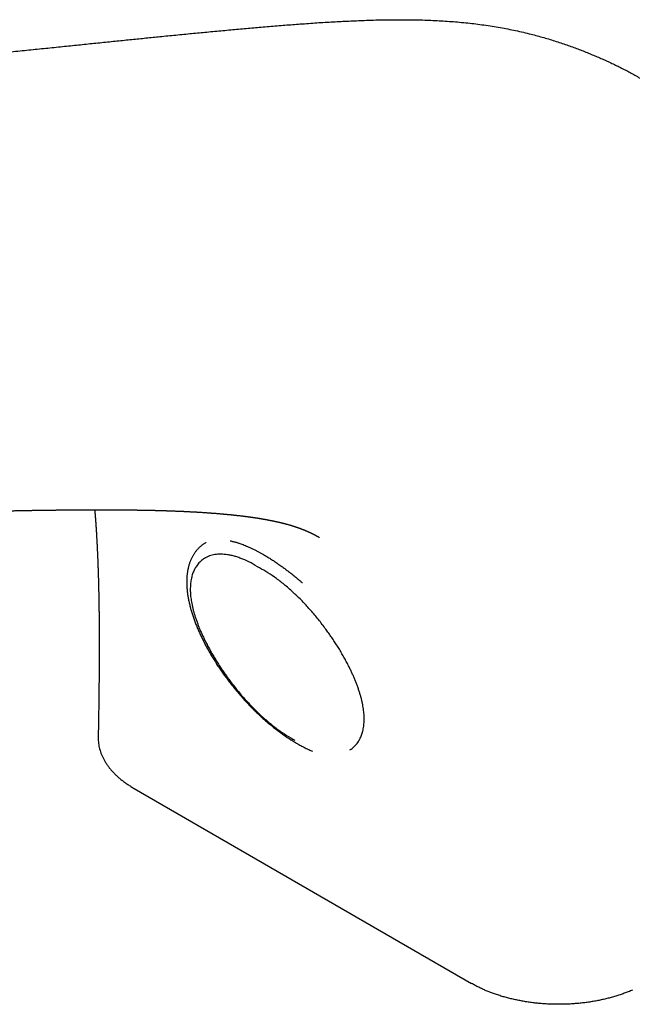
# Model space of a CAD drawing. Header units: millimetres. Extents: x 8 to 869, y 12 to 780.
# Tile 24 of 39: x 655 to 730, y 188 to 308. Entities that reach past the tile are written whole.
import ezdxf

# ---------------------------------------------------------------- set-up
doc = ezdxf.new("R2010")
doc.units = ezdxf.units.MM

msp = doc.modelspace()

# ---------------------------------------------------------------- linework, layer by layer
at = {"color": 7, "linetype": 'Continuous', "lineweight": 30}
msp.add_line((669.06, 213.87), (710.2, 190.12), dxfattribs=at)
for points, knots in [([(642.09, 302.39), (642.46, 302.43), (643.2, 302.5), (644.3, 302.62), (645.39, 302.73), (646.47, 302.84), (647.53, 302.95), (648.58, 303.06), (649.66, 303.17), (650.75, 303.28), (651.87, 303.39), (652.97, 303.51), (654.06, 303.62), (655.13, 303.73), (656.19, 303.84), (657.24, 303.95), (658.27, 304.05), (659.3, 304.16), (660.3, 304.26), (661.28, 304.36), (662.25, 304.46), (663.2, 304.56), (664.15, 304.66), (665.09, 304.75), (666.02, 304.85), (666.95, 304.94), (667.86, 305.04), (668.75, 305.13), (669.63, 305.21), (670.49, 305.3), (671.35, 305.39), (672.24, 305.48), (673.17, 305.57), (674.15, 305.66), (675.11, 305.76), (676.05, 305.85), (676.99, 305.94), (677.93, 306.03), (678.89, 306.12), (679.87, 306.21), (680.83, 306.3), (681.77, 306.39), (682.71, 306.47), (683.63, 306.55), (684.56, 306.63), (685.51, 306.71), (686.48, 306.79), (687.44, 306.87), (688.38, 306.94), (689.34, 307.01), (690.32, 307.08), (691.33, 307.15), (692.32, 307.22), (693.31, 307.27), (694.27, 307.33), (695.23, 307.37), (696.18, 307.41), (697.18, 307.45), (698.24, 307.49), (699.35, 307.51), (700.46, 307.53), (701.55, 307.53), (702.64, 307.52), (703.7, 307.51), (704.73, 307.48), (705.74, 307.43), (706.74, 307.38), (707.74, 307.31), (708.74, 307.23), (709.73, 307.13), (710.72, 307.02), (711.71, 306.89), (712.69, 306.74), (713.67, 306.58), (714.63, 306.4), (715.57, 306.21), (716.51, 306), (717.4, 305.78), (718.22, 305.57), (719, 305.35), (719.76, 305.13), (720.51, 304.89), (721.25, 304.65), (721.96, 304.4), (722.65, 304.16), (723.31, 303.91), (723.96, 303.66), (724.59, 303.4), (725.21, 303.14), (725.82, 302.89), (726.42, 302.62), (727.01, 302.35), (727.61, 302.07), (728.2, 301.78), (728.79, 301.48), (729.38, 301.17), (729.97, 300.84), (730.61, 300.48), (731.29, 300.08), (732.01, 299.63), (732.73, 299.16), (733.45, 298.67), (734.17, 298.17), (734.86, 297.66), (735.54, 297.13), (736.21, 296.61), (736.87, 296.06), (737.52, 295.5), (738.17, 294.91), (738.82, 294.32), (739.45, 293.7), (740.09, 293.07), (740.71, 292.42), (741.32, 291.76), (741.92, 291.09), (742.51, 290.41), (743.1, 289.71), (743.68, 288.98), (744.28, 288.21), (744.88, 287.41), (745.47, 286.59), (746.05, 285.76), (746.61, 284.91), (747.16, 284.06), (747.69, 283.21), (748.19, 282.38), (748.69, 281.52), (749.18, 280.66), (749.67, 279.75), (750.17, 278.8), (750.68, 277.8), (751.18, 276.78), (751.66, 275.75), (752.13, 274.71), (752.59, 273.66), (753.04, 272.59), (753.48, 271.49), (753.93, 270.35), (754.37, 269.18), (754.79, 267.99), (755.21, 266.79), (755.61, 265.58), (756.03, 264.28), (756.46, 262.9), (756.89, 261.42), (757.31, 259.93), (757.7, 258.47), (758.06, 257.06), (758.4, 255.69), (758.73, 254.3), (759.05, 252.9), (759.35, 251.49), (759.66, 250.06), (759.95, 248.62), (760.22, 247.21), (760.48, 245.83), (760.72, 244.49), (760.95, 243.14), (761.18, 241.77), (761.41, 240.39), (761.63, 239), (761.84, 237.6), (762.04, 236.18), (762.23, 234.84), (762.41, 233.58), (762.56, 232.41), (762.72, 231.21), (762.87, 230.01), (763.02, 228.79), (763.16, 227.57), (763.3, 226.34), (763.44, 225.09), (763.53, 224.26), (763.58, 223.84)], [0, 0, 0, 0, 0.006426, 0.012777, 0.019056, 0.025261, 0.031394, 0.037455, 0.043446, 0.049954, 0.056378, 0.062719, 0.068978, 0.075155, 0.081252, 0.08727, 0.09321, 0.099072, 0.104857, 0.110466, 0.116003, 0.12147, 0.126866, 0.13229, 0.137642, 0.142926, 0.14814, 0.153287, 0.158278, 0.163205, 0.168069, 0.172873, 0.178513, 0.184069, 0.189544, 0.19494, 0.200258, 0.205499, 0.211133, 0.216681, 0.222145, 0.227529, 0.232834, 0.238062, 0.243217, 0.248805, 0.25431, 0.259736, 0.265087, 0.270367, 0.276181, 0.281915, 0.287576, 0.29317, 0.2987, 0.304174, 0.309595, 0.314971, 0.321417, 0.327813, 0.334168, 0.34049, 0.34679, 0.353076, 0.358995, 0.364914, 0.370836, 0.376768, 0.382715, 0.388677, 0.394654, 0.400645, 0.406651, 0.412671, 0.418593, 0.424516, 0.430433, 0.436335, 0.441325, 0.446293, 0.451233, 0.456135, 0.460991, 0.465795, 0.470267, 0.474678, 0.47902, 0.48329, 0.487484, 0.491601, 0.495673, 0.499741, 0.503845, 0.508008, 0.512151, 0.516344, 0.520584, 0.524867, 0.530177, 0.535541, 0.540958, 0.546425, 0.551942, 0.557508, 0.5628, 0.568133, 0.573506, 0.578915, 0.584359, 0.589836, 0.595342, 0.600876, 0.606436, 0.612019, 0.617524, 0.623048, 0.628588, 0.634144, 0.64016, 0.64619, 0.652234, 0.658289, 0.664355, 0.670428, 0.67616, 0.681897, 0.687637, 0.693378, 0.69912, 0.705527, 0.711934, 0.718341, 0.724751, 0.731162, 0.737576, 0.743994, 0.750416, 0.757256, 0.764101, 0.770953, 0.777813, 0.78468, 0.791557, 0.799675, 0.807808, 0.815957, 0.824125, 0.831433, 0.838756, 0.846099, 0.853468, 0.860867, 0.868304, 0.875784, 0.883314, 0.890108, 0.89695, 0.903846, 0.910798, 0.917813, 0.924767, 0.931791, 0.938888, 0.946063, 0.951863, 0.957718, 0.963631, 0.969604, 0.97564, 0.981631, 0.987686, 0.993809, 1, 1, 1, 1]), ([(616.74, 246.29), (616.87, 246.29), (617.14, 246.31), (617.55, 246.33), (617.98, 246.35), (618.4, 246.37), (618.81, 246.38), (619.2, 246.4), (619.58, 246.42), (619.94, 246.44), (620.29, 246.45), (620.62, 246.47), (620.94, 246.48), (621.23, 246.5), (621.52, 246.51), (621.79, 246.52), (622.04, 246.53), (622.28, 246.54), (622.51, 246.56), (622.72, 246.56), (622.92, 246.57), (623.11, 246.58), (623.27, 246.59), (623.41, 246.6), (623.53, 246.6), (623.64, 246.61), (623.75, 246.61), (623.92, 246.62), (624.13, 246.63), (624.4, 246.64), (624.68, 246.65), (624.99, 246.67), (625.32, 246.68), (625.68, 246.7), (626.05, 246.71), (626.43, 246.73), (626.82, 246.75), (627.22, 246.76), (627.62, 246.78), (628.17, 246.81), (628.87, 246.84), (629.72, 246.87), (630.52, 246.91), (631.24, 246.94), (631.88, 246.96), (632.51, 246.99), (633.12, 247.01), (633.72, 247.04), (634.31, 247.06), (634.87, 247.09), (635.43, 247.11), (635.95, 247.13), (636.43, 247.15), (636.87, 247.16), (637.32, 247.18), (637.79, 247.2), (638.31, 247.22), (638.89, 247.24), (639.54, 247.27), (640.13, 247.29), (640.66, 247.31), (641.12, 247.32), (641.57, 247.34), (641.98, 247.35), (642.35, 247.37), (642.67, 247.38), (642.99, 247.39), (643.3, 247.4), (643.62, 247.41), (643.94, 247.42), (644.28, 247.43), (644.62, 247.44), (644.97, 247.45), (645.33, 247.47), (645.69, 247.48), (646.03, 247.49), (646.37, 247.5), (646.69, 247.51), (646.98, 247.52), (647.25, 247.53), (647.49, 247.53), (647.75, 247.54), (648.01, 247.55), (648.28, 247.56), (648.57, 247.57), (648.86, 247.57), (649.16, 247.58), (649.47, 247.59), (649.77, 247.6), (650.07, 247.61), (650.36, 247.62), (650.64, 247.62), (650.92, 247.63), (651.19, 247.64), (651.44, 247.64), (651.69, 247.65), (651.91, 247.66), (652.13, 247.66), (652.31, 247.67), (652.46, 247.67), (652.61, 247.67), (652.76, 247.68), (652.93, 247.68), (653.11, 247.69), (653.31, 247.69), (653.53, 247.7), (653.77, 247.7), (654, 247.71), (654.22, 247.71), (654.43, 247.72), (654.63, 247.72), (654.82, 247.72), (655.01, 247.73), (655.2, 247.73), (655.37, 247.73), (655.54, 247.74), (655.69, 247.74), (655.83, 247.74), (655.96, 247.75), (656.08, 247.75), (656.21, 247.75), (656.35, 247.75), (656.5, 247.76), (656.67, 247.76), (656.84, 247.76), (657.02, 247.77), (657.21, 247.77), (657.41, 247.77), (657.6, 247.78), (657.8, 247.78), (658.01, 247.78), (658.21, 247.79), (658.4, 247.79), (658.59, 247.79), (658.74, 247.79), (658.87, 247.79), (658.96, 247.8), (659.05, 247.8), (659.13, 247.8), (659.21, 247.8), (659.29, 247.8), (659.37, 247.8), (659.47, 247.8), (659.58, 247.8), (659.7, 247.81), (659.84, 247.81), (659.99, 247.81), (660.14, 247.81), (660.29, 247.81), (660.48, 247.81), (660.71, 247.82), (660.98, 247.82), (661.21, 247.82), (661.43, 247.82), (661.61, 247.83), (661.79, 247.83), (661.95, 247.83), (662.09, 247.83), (662.2, 247.83), (662.3, 247.83), (662.39, 247.83), (662.47, 247.83), (662.55, 247.83), (662.64, 247.83), (662.73, 247.83), (662.84, 247.83), (662.96, 247.83), (663.09, 247.83), (663.23, 247.84), (663.38, 247.84), (663.54, 247.84), (663.72, 247.84), (663.89, 247.84), (664.06, 247.84), (664.23, 247.84), (664.38, 247.84), (664.6, 247.84), (664.87, 247.84), (665.16, 247.84), (665.42, 247.84), (665.63, 247.84), (665.86, 247.84), (666.1, 247.84), (666.34, 247.84), (666.58, 247.83), (666.8, 247.83), (667, 247.83), (667.2, 247.83), (667.37, 247.83), (667.52, 247.83), (667.65, 247.83), (667.77, 247.82), (667.89, 247.82), (667.99, 247.82), (668.08, 247.82), (668.15, 247.82), (668.21, 247.82), (668.25, 247.82), (668.27, 247.82), (668.3, 247.82), (668.34, 247.82), (668.38, 247.82), (668.44, 247.82), (668.53, 247.82), (668.64, 247.82), (668.77, 247.81), (668.9, 247.81), (669.03, 247.81), (669.15, 247.81), (669.26, 247.81), (669.36, 247.8), (669.44, 247.8), (669.5, 247.8), (669.54, 247.8), (669.58, 247.8), (669.61, 247.8), (669.64, 247.8), (669.68, 247.8), (669.72, 247.8), (669.77, 247.8), (669.84, 247.8), (669.92, 247.8), (670.01, 247.79), (670.11, 247.79), (670.24, 247.79), (670.38, 247.79), (670.5, 247.78), (670.61, 247.78), (670.71, 247.78), (670.79, 247.78), (670.86, 247.78), (670.93, 247.78), (670.98, 247.77), (671.04, 247.77), (671.1, 247.77), (671.16, 247.77), (671.23, 247.77), (671.3, 247.77), (671.39, 247.76), (671.48, 247.76), (671.57, 247.76), (671.67, 247.76), (671.76, 247.75), (671.86, 247.75), (671.96, 247.75), (672.07, 247.75), (672.17, 247.74), (672.27, 247.74), (672.36, 247.74), (672.44, 247.74), (672.53, 247.73), (672.63, 247.73), (672.73, 247.73), (672.82, 247.72), (672.91, 247.72), (673, 247.72), (673.08, 247.71), (673.17, 247.71), (673.25, 247.71), (673.31, 247.71), (673.36, 247.71), (673.39, 247.7), (673.43, 247.7), (673.48, 247.7), (673.54, 247.7), (673.62, 247.7), (673.7, 247.69), (673.8, 247.69), (673.89, 247.69), (673.98, 247.68), (674.09, 247.68), (674.19, 247.67), (674.29, 247.67), (674.38, 247.67), (674.44, 247.66), (674.5, 247.66), (674.54, 247.66), (674.59, 247.66), (674.65, 247.66), (674.71, 247.65), (674.77, 247.65), (674.84, 247.65), (674.91, 247.64), (674.99, 247.64), (675.08, 247.64), (675.17, 247.63), (675.24, 247.63), (675.3, 247.63), (675.35, 247.62), (675.4, 247.62), (675.45, 247.62), (675.5, 247.62), (675.56, 247.61), (675.63, 247.61), (675.72, 247.61), (675.82, 247.6), (675.93, 247.59), (676.05, 247.59), (676.17, 247.58), (676.29, 247.58), (676.41, 247.57), (676.53, 247.56), (676.65, 247.56), (676.76, 247.55), (676.9, 247.54), (677.07, 247.53), (677.28, 247.52), (677.44, 247.51), (677.56, 247.5), (677.63, 247.49), (677.69, 247.49), (677.75, 247.49), (677.82, 247.48), (677.9, 247.48), (678, 247.47), (678.11, 247.46), (678.2, 247.46), (678.29, 247.45), (678.37, 247.44), (678.43, 247.44), (678.48, 247.43), (678.54, 247.43), (678.61, 247.43), (678.7, 247.42), (678.81, 247.41), (678.94, 247.4), (679.07, 247.39), (679.2, 247.38), (679.31, 247.37), (679.42, 247.36), (679.51, 247.35), (679.57, 247.35), (679.62, 247.34), (679.68, 247.34), (679.74, 247.33), (679.81, 247.33), (679.88, 247.32), (679.96, 247.31), (680.03, 247.31), (680.11, 247.3), (680.17, 247.29), (680.23, 247.29), (680.29, 247.28), (680.34, 247.28), (680.4, 247.27), (680.46, 247.27), (680.53, 247.26), (680.6, 247.25), (680.69, 247.25), (680.78, 247.24), (680.87, 247.23), (680.95, 247.22), (681.02, 247.21), (681.09, 247.21), (681.15, 247.2), (681.22, 247.19), (681.3, 247.18), (681.38, 247.17), (681.47, 247.16), (681.57, 247.15), (681.69, 247.14), (681.82, 247.13), (681.94, 247.11), (682.04, 247.1), (682.12, 247.09), (682.19, 247.08), (682.25, 247.07), (682.32, 247.06), (682.39, 247.06), (682.46, 247.05), (682.52, 247.04), (682.59, 247.03), (682.67, 247.02), (682.76, 247.01), (682.84, 247), (682.92, 246.99), (682.99, 246.98), (683.06, 246.97), (683.13, 246.96), (683.19, 246.95), (683.26, 246.94), (683.32, 246.93), (683.39, 246.92), (683.47, 246.91), (683.55, 246.9), (683.63, 246.89), (683.72, 246.88), (683.8, 246.86), (683.88, 246.85), (683.96, 246.84), (684.04, 246.83), (684.11, 246.82), (684.17, 246.81), (684.23, 246.8), (684.29, 246.79), (684.35, 246.78), (684.4, 246.77), (684.45, 246.76), (684.49, 246.75), (684.53, 246.75), (684.56, 246.74), (684.6, 246.74), (684.64, 246.73), (684.69, 246.72), (684.74, 246.71), (684.79, 246.7), (684.85, 246.69), (684.9, 246.68), (684.96, 246.67), (685.02, 246.66), (685.07, 246.65), (685.14, 246.64), (685.2, 246.63), (685.26, 246.62), (685.32, 246.61), (685.38, 246.6), (685.45, 246.58), (685.52, 246.57), (685.59, 246.56), (685.65, 246.54), (685.72, 246.53), (685.79, 246.52), (685.85, 246.5), (685.92, 246.49), (685.97, 246.48), (686.02, 246.47), (686.07, 246.46), (686.12, 246.45), (686.16, 246.44), (686.19, 246.43), (686.21, 246.43), (686.24, 246.42), (686.26, 246.42), (686.3, 246.41), (686.34, 246.4), (686.39, 246.39), (686.43, 246.38), (686.49, 246.37), (686.54, 246.36), (686.59, 246.34), (686.64, 246.33), (686.69, 246.32), (686.74, 246.31), (686.79, 246.3), (686.83, 246.29), (686.88, 246.28), (686.92, 246.27), (686.96, 246.26), (687, 246.25), (687.06, 246.23), (687.12, 246.22), (687.19, 246.2), (687.27, 246.18), (687.35, 246.16), (687.42, 246.14), (687.51, 246.12), (687.6, 246.09), (687.72, 246.06), (687.84, 246.03), (687.97, 245.99), (688.09, 245.96), (688.2, 245.92), (688.29, 245.9), (688.36, 245.88), (688.42, 245.86), (688.47, 245.84), (688.53, 245.82), (688.59, 245.8), (688.65, 245.78), (688.68, 245.77), (688.71, 245.76), (688.74, 245.75), (688.77, 245.74), (688.8, 245.73), (688.84, 245.72), (688.87, 245.71), (688.89, 245.7), (688.91, 245.69), (688.94, 245.69), (688.97, 245.68), (689, 245.67), (689.02, 245.66), (689.05, 245.65), (689.07, 245.64), (689.09, 245.63), (689.11, 245.63), (689.14, 245.62), (689.17, 245.61), (689.19, 245.6), (689.21, 245.59), (689.24, 245.58), (689.26, 245.57), (689.3, 245.56), (689.33, 245.55), (689.37, 245.53), (689.41, 245.52), (689.44, 245.51), (689.47, 245.5), (689.49, 245.49), (689.52, 245.48), (689.55, 245.46), (689.58, 245.45), (689.63, 245.43), (689.69, 245.41), (689.75, 245.38), (689.82, 245.36), (689.87, 245.33), (689.92, 245.31), (689.96, 245.3), (690, 245.28), (690.03, 245.27), (690.07, 245.25), (690.09, 245.24), (690.11, 245.23), (690.13, 245.23), (690.15, 245.22), (690.17, 245.21), (690.2, 245.2), (690.22, 245.19), (690.24, 245.18), (690.26, 245.17), (690.29, 245.15), (690.32, 245.14), (690.34, 245.13), (690.37, 245.12), (690.39, 245.11), (690.41, 245.1), (690.44, 245.09), (690.46, 245.08), (690.48, 245.07), (690.5, 245.06), (690.52, 245.05), (690.56, 245.03), (690.6, 245.01), (690.64, 244.99), (690.67, 244.97), (690.71, 244.96), (690.74, 244.94), (690.78, 244.92), (690.82, 244.9), (690.86, 244.88), (690.9, 244.86), (690.94, 244.84), (690.97, 244.83), (691, 244.81), (691.04, 244.79), (691.06, 244.78), (691.08, 244.77), (691.11, 244.75), (691.14, 244.74), (691.18, 244.72), (691.2, 244.7), (691.23, 244.69), (691.24, 244.68), (691.26, 244.67), (691.28, 244.66), (691.31, 244.65), (691.33, 244.64), (691.34, 244.63), (691.36, 244.62), (691.37, 244.61), (691.39, 244.6), (691.41, 244.59), (691.43, 244.58), (691.46, 244.56), (691.48, 244.55), (691.5, 244.54), (691.52, 244.53), (691.53, 244.52), (691.56, 244.51), (691.59, 244.49), (691.61, 244.48), (691.62, 244.47)], [0, 0, 0, 0, 0.004859, 0.010021, 0.015507, 0.020793, 0.02588, 0.030771, 0.035468, 0.039972, 0.044286, 0.048411, 0.052349, 0.056102, 0.059609, 0.062939, 0.066095, 0.069077, 0.071937, 0.074618, 0.077124, 0.079454, 0.081609, 0.083181, 0.084646, 0.086022, 0.08741, 0.088824, 0.092077, 0.09546, 0.098973, 0.102614, 0.106905, 0.11136, 0.115974, 0.120747, 0.125653, 0.130598, 0.135569, 0.140568, 0.151128, 0.1618, 0.172579, 0.180761, 0.188767, 0.196599, 0.20426, 0.211753, 0.218956, 0.226044, 0.233023, 0.239896, 0.245324, 0.250831, 0.256472, 0.262244, 0.268145, 0.276052, 0.284137, 0.292392, 0.298102, 0.303881, 0.309548, 0.315023, 0.319192, 0.323246, 0.327185, 0.331013, 0.334949, 0.339007, 0.343184, 0.34748, 0.351892, 0.356415, 0.360898, 0.365172, 0.36933, 0.373373, 0.377304, 0.380313, 0.383353, 0.386505, 0.389768, 0.393209, 0.396763, 0.400428, 0.404202, 0.40807, 0.411886, 0.415607, 0.419227, 0.422756, 0.426194, 0.429543, 0.432795, 0.435819, 0.438655, 0.441305, 0.44377, 0.445414, 0.447204, 0.449141, 0.451222, 0.453447, 0.455815, 0.458776, 0.461763, 0.464719, 0.467647, 0.470107, 0.472547, 0.474967, 0.477365, 0.479725, 0.481962, 0.483953, 0.485828, 0.487589, 0.489237, 0.490773, 0.492351, 0.494084, 0.495972, 0.498013, 0.500206, 0.502506, 0.50494, 0.507372, 0.509758, 0.512361, 0.514908, 0.517399, 0.519835, 0.522217, 0.524468, 0.52571, 0.526889, 0.528006, 0.529061, 0.530055, 0.530993, 0.531998, 0.533121, 0.534546, 0.536123, 0.537849, 0.539724, 0.541677, 0.543602, 0.545501, 0.548911, 0.55223, 0.555461, 0.557869, 0.560225, 0.562448, 0.564486, 0.566341, 0.567671, 0.568889, 0.569997, 0.570995, 0.571921, 0.573046, 0.574286, 0.575639, 0.577105, 0.578695, 0.580456, 0.582392, 0.584502, 0.586666, 0.588938, 0.591119, 0.593189, 0.595148, 0.597011, 0.601321, 0.605556, 0.608155, 0.610901, 0.613792, 0.616823, 0.619933, 0.62309, 0.625771, 0.628363, 0.630827, 0.633163, 0.63491, 0.63658, 0.638164, 0.639601, 0.640886, 0.642017, 0.642997, 0.643827, 0.64415, 0.644443, 0.644774, 0.645235, 0.645827, 0.646548, 0.6474, 0.649158, 0.650876, 0.652527, 0.65411, 0.655626, 0.657075, 0.658416, 0.659604, 0.660145, 0.660647, 0.661111, 0.661537, 0.661925, 0.662325, 0.662847, 0.663566, 0.664435, 0.665455, 0.666586, 0.667682, 0.669619, 0.671377, 0.672958, 0.674363, 0.675604, 0.676751, 0.677596, 0.678393, 0.679141, 0.67984, 0.680516, 0.681305, 0.682184, 0.683186, 0.684309, 0.685516, 0.686715, 0.6879, 0.689073, 0.690233, 0.691673, 0.693067, 0.694392, 0.695648, 0.696871, 0.697875, 0.699035, 0.700331, 0.701586, 0.70281, 0.703944, 0.704987, 0.706244, 0.707362, 0.70837, 0.709267, 0.709757, 0.710207, 0.710675, 0.711294, 0.712068, 0.712997, 0.714242, 0.715459, 0.716625, 0.717739, 0.719245, 0.720648, 0.721926, 0.723041, 0.723993, 0.724563, 0.725092, 0.725758, 0.726581, 0.727337, 0.728176, 0.729019, 0.729855, 0.731038, 0.732205, 0.733347, 0.734341, 0.735153, 0.735736, 0.736292, 0.736937, 0.73767, 0.73849, 0.739397, 0.740376, 0.741793, 0.74329, 0.744867, 0.746445, 0.748141, 0.749722, 0.751275, 0.752805, 0.754319, 0.755827, 0.758416, 0.761135, 0.763906, 0.76497, 0.765908, 0.766714, 0.767442, 0.768329, 0.769405, 0.770853, 0.772239, 0.773551, 0.77478, 0.775856, 0.776588, 0.777266, 0.778047, 0.778944, 0.779939, 0.781637, 0.783425, 0.785245, 0.786973, 0.788587, 0.790035, 0.791322, 0.792042, 0.79271, 0.793438, 0.794284, 0.795243, 0.796241, 0.797279, 0.798355, 0.799437, 0.800332, 0.801114, 0.801814, 0.802565, 0.803384, 0.804224, 0.805055, 0.806196, 0.807413, 0.808719, 0.810018, 0.811076, 0.81204, 0.812937, 0.813796, 0.81477, 0.815884, 0.817012, 0.818066, 0.819695, 0.821421, 0.823183, 0.824946, 0.826666, 0.827566, 0.828422, 0.829357, 0.830395, 0.831444, 0.832354, 0.833138, 0.834198, 0.835388, 0.836661, 0.83793, 0.839038, 0.839936, 0.840955, 0.842036, 0.843001, 0.843843, 0.844869, 0.845898, 0.846959, 0.84817, 0.84947, 0.850679, 0.851866, 0.853136, 0.854379, 0.855542, 0.856659, 0.857509, 0.858339, 0.85924, 0.860257, 0.860959, 0.861651, 0.862332, 0.86295, 0.86347, 0.863928, 0.864558, 0.865304, 0.866094, 0.866849, 0.867781, 0.86868, 0.869552, 0.8704, 0.871291, 0.87229, 0.87332, 0.87428, 0.875146, 0.876083, 0.87721, 0.878401, 0.879424, 0.880478, 0.881532, 0.882589, 0.883667, 0.88486, 0.885606, 0.886364, 0.887167, 0.88813, 0.888751, 0.889238, 0.889593, 0.889943, 0.890367, 0.890863, 0.891707, 0.892466, 0.893155, 0.894117, 0.895067, 0.895922, 0.896773, 0.897591, 0.898411, 0.89913, 0.900004, 0.900788, 0.901437, 0.902146, 0.902914, 0.90366, 0.904906, 0.906189, 0.907698, 0.909003, 0.910319, 0.911637, 0.913433, 0.915478, 0.917834, 0.920293, 0.922518, 0.924755, 0.92658, 0.927778, 0.928745, 0.929933, 0.930931, 0.932295, 0.933356, 0.934172, 0.934596, 0.935091, 0.935697, 0.936413, 0.937179, 0.937793, 0.938246, 0.938712, 0.9392, 0.939731, 0.940348, 0.941033, 0.941516, 0.94192, 0.942312, 0.942815, 0.943428, 0.944006, 0.944472, 0.944828, 0.945355, 0.945935, 0.94663, 0.94747, 0.948331, 0.949097, 0.949761, 0.950311, 0.950778, 0.95138, 0.952077, 0.952665, 0.953816, 0.955304, 0.956591, 0.957943, 0.959352, 0.960473, 0.96122, 0.962089, 0.962936, 0.963687, 0.964325, 0.964678, 0.965073, 0.965569, 0.966157, 0.966694, 0.967132, 0.967591, 0.968131, 0.968759, 0.969424, 0.970092, 0.970649, 0.97105, 0.971575, 0.972218, 0.97279, 0.973231, 0.973577, 0.974226, 0.975014, 0.976043, 0.977034, 0.97786, 0.978517, 0.979397, 0.980483, 0.981246, 0.982145, 0.983153, 0.984051, 0.98479, 0.985599, 0.986405, 0.986939, 0.987453, 0.988074, 0.988845, 0.989789, 0.99041, 0.990893, 0.99128, 0.991727, 0.992245, 0.992757, 0.993217, 0.993644, 0.994019, 0.994341, 0.994699, 0.995168, 0.995745, 0.996343, 0.996852, 0.997274, 0.997585, 0.998008, 0.998551, 0.999215, 1, 1, 1, 1]), ([(664.24, 247.84), (664.24, 247.82), (664.24, 247.77), (664.25, 247.68), (664.26, 247.59), (664.27, 247.49), (664.27, 247.4), (664.28, 247.32), (664.29, 247.25), (664.29, 247.18), (664.3, 247.1), (664.3, 247.02), (664.31, 246.93), (664.32, 246.85), (664.32, 246.76), (664.33, 246.67), (664.34, 246.59), (664.34, 246.5), (664.35, 246.42), (664.35, 246.36), (664.36, 246.32), (664.36, 246.29), (664.36, 246.26), (664.36, 246.23), (664.37, 246.19), (664.37, 246.14), (664.37, 246.09), (664.38, 246.01), (664.39, 245.93), (664.39, 245.84), (664.4, 245.74), (664.4, 245.64), (664.41, 245.54), (664.42, 245.43), (664.43, 245.33), (664.43, 245.24), (664.44, 245.15), (664.44, 245.08), (664.45, 245.01), (664.45, 244.95), (664.45, 244.89), (664.46, 244.82), (664.46, 244.76), (664.46, 244.69), (664.47, 244.62), (664.47, 244.53), (664.48, 244.44), (664.48, 244.35), (664.49, 244.27), (664.49, 244.2), (664.5, 244.12), (664.5, 244.05), (664.51, 243.97), (664.51, 243.89), (664.51, 243.82), (664.52, 243.76), (664.52, 243.71), (664.52, 243.67), (664.52, 243.63), (664.53, 243.58), (664.53, 243.52), (664.53, 243.45), (664.54, 243.37), (664.54, 243.24), (664.55, 243.06), (664.56, 242.84), (664.57, 242.63), (664.58, 242.47), (664.58, 242.34), (664.59, 242.25), (664.59, 242.16), (664.6, 242.07), (664.6, 241.99), (664.6, 241.91), (664.61, 241.82), (664.61, 241.71), (664.62, 241.59), (664.62, 241.46), (664.63, 241.33), (664.63, 241.2), (664.63, 241.07), (664.64, 240.94), (664.64, 240.81), (664.65, 240.68), (664.65, 240.57), (664.66, 240.47), (664.66, 240.39), (664.66, 240.31), (664.66, 240.22), (664.67, 240.12), (664.67, 239.99), (664.67, 239.86), (664.68, 239.71), (664.68, 239.56), (664.69, 239.4), (664.69, 239.21), (664.7, 239), (664.7, 238.76), (664.71, 238.52), (664.71, 238.32), (664.72, 238.16), (664.72, 238.03), (664.72, 237.91), (664.73, 237.79), (664.73, 237.69), (664.73, 237.61), (664.73, 237.54), (664.73, 237.48), (664.73, 237.43), (664.73, 237.37), (664.74, 237.3), (664.74, 237.22), (664.74, 237.13), (664.74, 237.02), (664.74, 236.79), (664.75, 236.51), (664.75, 236.2), (664.76, 235.96), (664.76, 235.73), (664.76, 235.5), (664.77, 235.28), (664.77, 235.06), (664.77, 234.84), (664.77, 234.64), (664.77, 234.46), (664.77, 234.3), (664.78, 234.15), (664.78, 234.02), (664.78, 233.91), (664.78, 233.81), (664.78, 233.73), (664.78, 233.67), (664.78, 233.61), (664.78, 233.56), (664.78, 233.5), (664.78, 233.42), (664.78, 233.34), (664.78, 233.24), (664.78, 233.14), (664.78, 233.02), (664.78, 232.71), (664.79, 232.21), (664.79, 231.52), (664.79, 230.88), (664.79, 230.29), (664.78, 229.75), (664.78, 229.21), (664.78, 228.78), (664.78, 228.47), (664.78, 228.3), (664.78, 228.15), (664.77, 228.02), (664.77, 227.9), (664.77, 227.8), (664.77, 227.71), (664.77, 227.64), (664.77, 227.56), (664.77, 227.45), (664.77, 227.33), (664.77, 227.19), (664.77, 227.04), (664.77, 226.87), (664.76, 226.68), (664.76, 226.49), (664.76, 226.27), (664.76, 226.03), (664.75, 225.75), (664.75, 225.44), (664.75, 225.12), (664.74, 224.77), (664.74, 224.41), (664.73, 224.05), (664.73, 223.69), (664.72, 223.33), (664.72, 222.95), (664.71, 222.57), (664.71, 222.16), (664.7, 221.74), (664.69, 221.32), (664.68, 220.9), (664.68, 220.49), (664.67, 220.22), (664.67, 220.09)], [0, 0, 0, 0, 0.002444, 0.006211, 0.010087, 0.014071, 0.017817, 0.021069, 0.023826, 0.026474, 0.029436, 0.032713, 0.036281, 0.040107, 0.043296, 0.046647, 0.05016, 0.053706, 0.056759, 0.059263, 0.060829, 0.062061, 0.063079, 0.064317, 0.065813, 0.067568, 0.069581, 0.072775, 0.076253, 0.079726, 0.083194, 0.087315, 0.091429, 0.095534, 0.099596, 0.103316, 0.106625, 0.109521, 0.112, 0.114254, 0.116613, 0.119084, 0.121667, 0.124205, 0.126989, 0.130185, 0.133794, 0.137819, 0.140407, 0.143145, 0.146032, 0.149068, 0.152174, 0.154981, 0.157847, 0.160232, 0.162135, 0.163553, 0.164914, 0.166676, 0.16888, 0.171527, 0.174619, 0.178023, 0.186827, 0.195087, 0.202816, 0.210161, 0.213827, 0.217378, 0.220709, 0.223799, 0.226666, 0.229719, 0.233122, 0.237273, 0.241854, 0.246742, 0.251626, 0.256489, 0.261333, 0.266156, 0.270958, 0.27562, 0.279817, 0.283467, 0.286645, 0.289377, 0.292197, 0.296303, 0.300914, 0.305985, 0.31131, 0.316868, 0.322659, 0.328687, 0.337366, 0.34629, 0.354967, 0.363372, 0.368042, 0.372622, 0.37711, 0.38147, 0.385399, 0.388137, 0.390565, 0.392682, 0.394491, 0.396449, 0.398883, 0.401797, 0.405192, 0.40907, 0.413384, 0.430397, 0.438877, 0.447253, 0.455524, 0.463687, 0.471741, 0.479684, 0.487514, 0.495003, 0.501231, 0.506914, 0.512048, 0.516627, 0.520648, 0.524106, 0.526998, 0.529322, 0.530844, 0.532735, 0.535008, 0.537663, 0.540703, 0.544064, 0.5478, 0.551912, 0.556342, 0.580552, 0.604853, 0.629249, 0.647773, 0.666576, 0.685664, 0.705036, 0.711535, 0.717446, 0.722762, 0.72748, 0.731595, 0.735046, 0.737908, 0.740273, 0.742816, 0.746575, 0.750863, 0.755682, 0.761035, 0.766928, 0.773244, 0.78009, 0.78747, 0.795384, 0.805395, 0.816018, 0.827261, 0.839133, 0.851644, 0.864805, 0.876612, 0.888911, 0.901711, 0.915019, 0.928844, 0.943195, 0.95808, 0.972202, 0.986789, 1, 1, 1, 1]), ([(677.79, 243.83), (677.78, 243.82), (677.73, 243.79), (677.63, 243.73), (677.5, 243.64), (677.37, 243.55), (677.25, 243.45), (677.13, 243.35), (677.02, 243.25), (676.91, 243.14), (676.8, 243.03), (676.7, 242.91), (676.6, 242.79), (676.5, 242.66), (676.41, 242.53), (676.32, 242.4), (676.24, 242.26), (676.16, 242.12), (676.08, 241.97), (676.01, 241.82), (675.94, 241.67), (675.88, 241.51), (675.82, 241.35), (675.76, 241.19), (675.71, 241.02), (675.67, 240.84), (675.62, 240.66), (675.59, 240.48), (675.56, 240.3), (675.53, 240.11), (675.5, 239.92), (675.49, 239.72), (675.47, 239.52), (675.46, 239.32), (675.46, 239.12), (675.46, 238.91), (675.47, 238.7), (675.48, 238.49), (675.49, 238.27), (675.51, 238.06), (675.53, 237.84), (675.56, 237.62), (675.59, 237.39), (675.63, 237.17), (675.67, 236.94), (675.72, 236.71), (675.77, 236.48), (675.82, 236.25), (675.88, 236.01), (675.94, 235.78), (676.01, 235.54), (676.08, 235.31), (676.16, 235.07), (676.24, 234.83), (676.32, 234.59), (676.41, 234.34), (676.5, 234.1), (676.59, 233.86), (676.69, 233.61), (676.79, 233.37), (676.89, 233.12), (677, 232.88), (677.12, 232.63), (677.23, 232.38), (677.35, 232.13), (677.47, 231.89), (677.6, 231.64), (677.73, 231.39), (677.86, 231.14), (678, 230.89), (678.14, 230.64), (678.28, 230.4), (678.42, 230.15), (678.57, 229.9), (678.72, 229.65), (678.88, 229.41), (679.03, 229.16), (679.19, 228.92), (679.36, 228.67), (679.52, 228.43), (679.69, 228.18), (679.86, 227.94), (680.03, 227.7), (680.21, 227.46), (680.38, 227.22), (680.56, 226.98), (680.75, 226.75), (680.93, 226.51), (681.12, 226.28), (681.3, 226.05), (681.5, 225.82), (681.69, 225.59), (681.88, 225.36), (682.08, 225.14), (682.28, 224.91), (682.48, 224.69), (682.68, 224.47), (682.88, 224.26), (683.08, 224.04), (683.29, 223.83), (683.5, 223.62), (683.71, 223.41), (683.91, 223.21), (684.13, 223.01), (684.34, 222.81), (684.55, 222.61), (684.76, 222.42), (684.98, 222.22), (685.19, 222.04), (685.41, 221.85), (685.63, 221.67), (685.85, 221.49), (686.06, 221.31), (686.28, 221.14), (686.5, 220.97), (686.72, 220.81), (686.94, 220.64), (687.16, 220.48), (687.38, 220.33), (687.6, 220.18), (687.82, 220.03), (688.05, 219.88), (688.27, 219.74), (688.49, 219.61), (688.71, 219.48), (688.89, 219.37), (689.07, 219.26), (689.26, 219.16), (689.48, 219.04), (689.7, 218.93), (689.92, 218.82), (690.13, 218.71), (690.35, 218.61), (690.57, 218.51), (690.71, 218.45), (690.78, 218.42)], [0, 0, 0, 0, 0.001515, 0.0083223, 0.0151059, 0.0218714, 0.0286246, 0.0353711, 0.0421162, 0.0488643, 0.0556213, 0.0623929, 0.0691846, 0.0760018, 0.0828498, 0.0897336, 0.0966578, 0.1036266, 0.110644, 0.1177134, 0.1248374, 0.1320182, 0.1392575, 0.1465558, 0.1539134, 0.1613293, 0.168802, 0.1763295, 0.1839087, 0.1915362, 0.1992082, 0.2069203, 0.2146681, 0.222447, 0.2302524, 0.2380801, 0.2459257, 0.2537853, 0.2616554, 0.2695327, 0.2774142, 0.2852976, 0.29318, 0.3010596, 0.308935, 0.3168051, 0.3246688, 0.3325255, 0.3403746, 0.3482156, 0.3560483, 0.3638726, 0.3716883, 0.3794955, 0.3872943, 0.3950847, 0.4028669, 0.4106411, 0.4184076, 0.4261665, 0.4339182, 0.4416629, 0.4494008, 0.4571323, 0.4648576, 0.472577, 0.4802908, 0.4879992, 0.4957026, 0.5034012, 0.5110953, 0.5187851, 0.5264709, 0.5341529, 0.5418314, 0.5495067, 0.5571789, 0.5648482, 0.572515, 0.5801794, 0.5878417, 0.5955021, 0.6031607, 0.6108178, 0.6184737, 0.6261284, 0.6337822, 0.6414354, 0.649088, 0.6567403, 0.6643926, 0.6720449, 0.6796974, 0.6873503, 0.6950039, 0.7026583, 0.7103137, 0.7179704, 0.7256284, 0.7332881, 0.7409497, 0.7486133, 0.7562791, 0.7639475, 0.7716186, 0.7792927, 0.7869699, 0.7946505, 0.8023349, 0.8100231, 0.8177155, 0.8254123, 0.8331139, 0.8408203, 0.8485321, 0.8562493, 0.8639724, 0.8717015, 0.8794371, 0.8871793, 0.8949285, 0.9026849, 0.9104488, 0.9182206, 0.9260004, 0.9335844, 0.9376678, 0.9454703, 0.9532801, 0.9610989, 0.9689267, 0.9767636, 0.9846094, 0.9924641, 1, 1, 1, 1]), ([(680.75, 244.04), (680.8, 244.03), (680.9, 244.01), (681.05, 243.98), (681.19, 243.94), (681.34, 243.91), (681.48, 243.87), (681.63, 243.82), (681.77, 243.78), (681.96, 243.71), (682.19, 243.63), (682.47, 243.53), (682.75, 243.41), (683.03, 243.29), (683.32, 243.16), (683.61, 243.02), (683.91, 242.87), (684.21, 242.71), (684.51, 242.55), (684.72, 242.43), (684.82, 242.37)], [0, 0, 0, 0, 0.0459, 0.085428, 0.124719, 0.163776, 0.202597, 0.241186, 0.279541, 0.317665, 0.386959, 0.455483, 0.523244, 0.592238, 0.660925, 0.729311, 0.797405, 0.865213, 0.932742, 1, 1, 1, 1]), ([(684.34, 240.74), (683.99, 240.95), (683.3, 241.37), (682.46, 241.76), (681.82, 242), (681.35, 242.16), (680.89, 242.27), (680.3, 242.38), (679.62, 242.44), (678.88, 242.39), (678.2, 242.22), (677.82, 242.01), (677.62, 241.91)], [0, 0, 0, 0, 0.126014, 0.250929, 0.313564, 0.376596, 0.440245, 0.504724, 0.626474, 0.748752, 0.87285, 1, 1, 1, 1]), ([(684.82, 242.37), (684.96, 242.29), (685.25, 242.12), (685.69, 241.85), (686.14, 241.56), (686.59, 241.25), (687.02, 240.95), (687.42, 240.66), (687.79, 240.38), (688.17, 240.09), (688.56, 239.79), (688.95, 239.47), (689.27, 239.2), (689.47, 239.03), (689.55, 238.96), (689.56, 238.96)], [0, 0, 0, 0, 0.0942576, 0.1890515, 0.2844018, 0.3803282, 0.4768502, 0.5539315, 0.6319979, 0.7110586, 0.7911223, 0.8721975, 0.9542922, 0.9945346, 1, 1, 1, 1]), ([(677.62, 241.91), (677.54, 241.86), (677.38, 241.75), (677.16, 241.57), (676.95, 241.36), (676.76, 241.14), (676.61, 240.91), (676.47, 240.69), (676.36, 240.47), (676.26, 240.25), (676.18, 240.01), (676.1, 239.75), (676.03, 239.48), (675.98, 239.19), (675.94, 238.9), (675.91, 238.59), (675.9, 238.27), (675.9, 237.94), (675.91, 237.61), (675.94, 237.28), (675.98, 236.94), (676.04, 236.6), (676.08, 236.37), (676.11, 236.25)], [0, 0, 0, 0, 0.056113, 0.112243, 0.168486, 0.224935, 0.281524, 0.325814, 0.369995, 0.41411, 0.458206, 0.502329, 0.549452, 0.596271, 0.642845, 0.689233, 0.735493, 0.782246, 0.826308, 0.870056, 0.913549, 0.956844, 1, 1, 1, 1]), ([(692.32, 233.42), (692.02, 233.82), (691.43, 234.59), (690.65, 235.51), (690.01, 236.21), (689.52, 236.72), (689.03, 237.21), (688.35, 237.86), (687.48, 238.63), (686.42, 239.46), (685.36, 240.17), (684.68, 240.55), (684.34, 240.74)], [0, 0, 0, 0, 0.127116, 0.251205, 0.312516, 0.373539, 0.434435, 0.495367, 0.623415, 0.749019, 0.873948, 1, 1, 1, 1]), ([(676.11, 236.25), (676.13, 236.12), (676.19, 235.87), (676.29, 235.48), (676.4, 235.08), (676.53, 234.67), (676.68, 234.26), (676.83, 233.84), (676.99, 233.44), (677.16, 233.03), (677.34, 232.62), (677.54, 232.21), (677.76, 231.76), (678.01, 231.27), (678.3, 230.74), (678.6, 230.2), (678.92, 229.67), (679.25, 229.14), (679.59, 228.61), (679.94, 228.1), (680.3, 227.58), (680.55, 227.24), (680.68, 227.07)], [0, 0, 0, 0, 0.045759, 0.091686, 0.137851, 0.184322, 0.231169, 0.277691, 0.321311, 0.36507, 0.409017, 0.453202, 0.497674, 0.553784, 0.609893, 0.666096, 0.722486, 0.779092, 0.834506, 0.889735, 0.94487, 1, 1, 1, 1]), ([(696.89, 224.25), (696.86, 224.38), (696.81, 224.63), (696.71, 225.02), (696.59, 225.42), (696.46, 225.83), (696.32, 226.24), (696.17, 226.65), (696, 227.06), (695.83, 227.46), (695.65, 227.87), (695.46, 228.28), (695.24, 228.74), (694.98, 229.23), (694.7, 229.76), (694.39, 230.29), (694.08, 230.83), (693.75, 231.36), (693.4, 231.88), (693.05, 232.4), (692.69, 232.92), (692.44, 233.26), (692.32, 233.42)], [0, 0, 0, 0, 0.0457592, 0.091686, 0.1378507, 0.1843224, 0.2311693, 0.2776911, 0.3213112, 0.3650699, 0.4090171, 0.4532022, 0.4976737, 0.5537835, 0.6098928, 0.6660958, 0.7224864, 0.7790923, 0.8345057, 0.8897349, 0.9448696, 1, 1, 1, 1]), ([(680.68, 227.07), (680.98, 226.68), (681.56, 225.91), (682.35, 224.99), (682.99, 224.29), (683.47, 223.78), (683.97, 223.29), (684.65, 222.64), (685.52, 221.87), (686.58, 221.04), (687.63, 220.32), (688.32, 219.95), (688.66, 219.76)], [0, 0, 0, 0, 0.127116, 0.251205, 0.312516, 0.373539, 0.434435, 0.495367, 0.623415, 0.749019, 0.873948, 1, 1, 1, 1]), ([(695.37, 218.59), (695.46, 218.64), (695.62, 218.75), (695.84, 218.93), (696.04, 219.13), (696.23, 219.36), (696.39, 219.58), (696.52, 219.81), (696.63, 220.02), (696.73, 220.25), (696.82, 220.49), (696.9, 220.74), (696.96, 221.01), (697.02, 221.3), (697.06, 221.6), (697.09, 221.91), (697.1, 222.23), (697.1, 222.55), (697.08, 222.88), (697.05, 223.21), (697.01, 223.55), (696.96, 223.9), (696.91, 224.13), (696.89, 224.25)], [0, 0, 0, 0, 0.0561129, 0.112243, 0.1684856, 0.224935, 0.2815239, 0.3258144, 0.3699945, 0.4141098, 0.4582059, 0.5023285, 0.5494516, 0.5962712, 0.6428452, 0.6892326, 0.7354933, 0.782246, 0.8263078, 0.8700564, 0.913549, 0.9568439, 1, 1, 1, 1]), ([(664.67, 220.09), (664.67, 220.08), (664.66, 219.95), (664.67, 219.72), (664.7, 219.37), (664.76, 219.03), (664.84, 218.69), (664.94, 218.35), (665.06, 218.01), (665.21, 217.67), (665.38, 217.35), (665.57, 217.03), (665.79, 216.71), (666.02, 216.39), (666.28, 216.08), (666.56, 215.78), (666.86, 215.48), (667.19, 215.19), (667.53, 214.91), (667.88, 214.63), (668.26, 214.37), (668.65, 214.12), (668.92, 213.95), (669.06, 213.87)], [0, 0, 0, 0, 0.004662, 0.05392, 0.10325, 0.153509, 0.203674, 0.253826, 0.304046, 0.354381, 0.403721, 0.45298, 0.502234, 0.55156, 0.601833, 0.652002, 0.702145, 0.752345, 0.802671, 0.852027, 0.901316, 0.950615, 1, 1, 1, 1]), ([(729.8, 189.31), (729.64, 189.24), (729.31, 189.11), (728.81, 188.92), (728.3, 188.74), (727.77, 188.57), (727.24, 188.42), (726.7, 188.28), (726.15, 188.15), (725.6, 188.03), (725.03, 187.93), (724.45, 187.84), (723.87, 187.76), (723.28, 187.7), (722.69, 187.65), (722.09, 187.61), (721.5, 187.59), (720.91, 187.58), (720.33, 187.59), (719.73, 187.6), (719.14, 187.64), (718.55, 187.68), (717.96, 187.74), (717.37, 187.81), (716.79, 187.9), (716.22, 188), (715.67, 188.11), (715.12, 188.23), (714.57, 188.37), (714.04, 188.51), (713.51, 188.68), (712.99, 188.85), (712.48, 189.04), (711.99, 189.23), (711.52, 189.44), (711.07, 189.66), (710.62, 189.88), (710.34, 190.04), (710.2, 190.12)], [0, 0, 0, 0, 0.028045, 0.056039, 0.084028, 0.112055, 0.14011, 0.167594, 0.195051, 0.222526, 0.250059, 0.278061, 0.306023, 0.333988, 0.362003, 0.390067, 0.417564, 0.445027, 0.472498, 0.50002, 0.528024, 0.555986, 0.58395, 0.611963, 0.640026, 0.667523, 0.694985, 0.722455, 0.749974, 0.777986, 0.805949, 0.833909, 0.861911, 0.889974, 0.917487, 0.944967, 0.972457, 1, 1, 1, 1])]:
    msp.add_open_spline(points, degree=3, knots=knots, dxfattribs=at)

doc.saveas('drawing.dxf')
